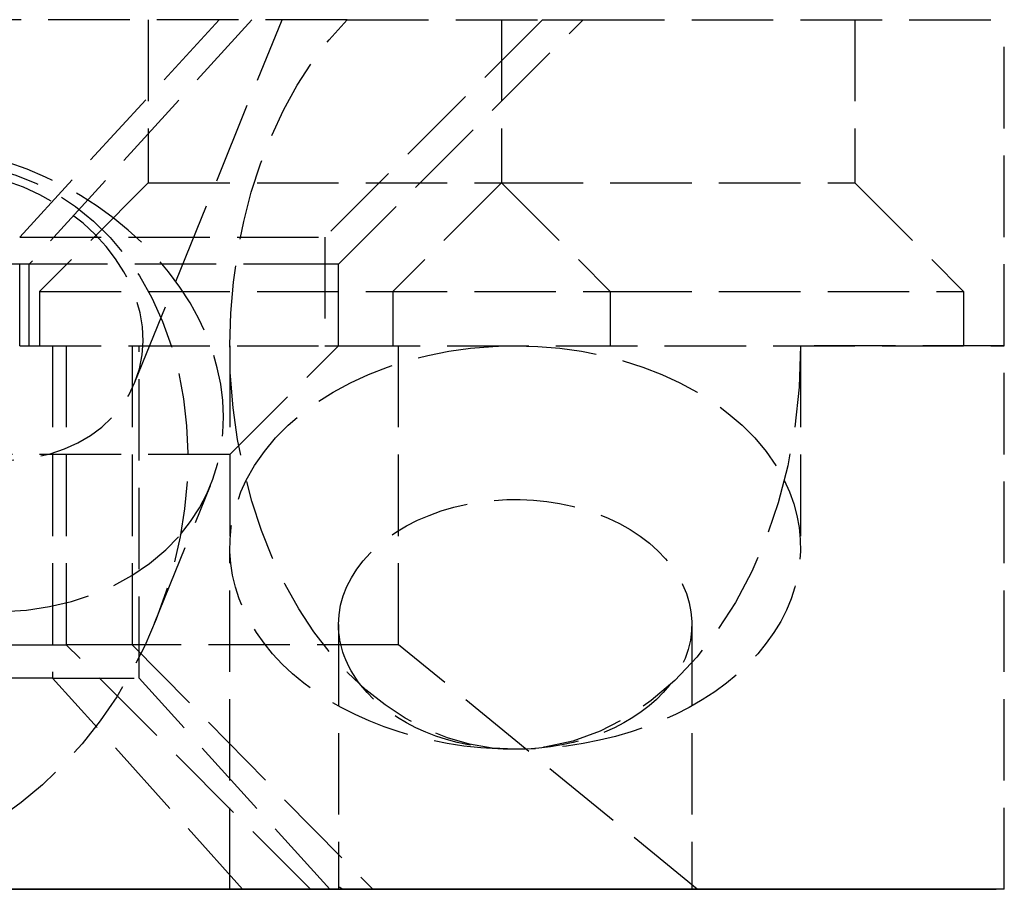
# Model space of a CAD drawing. Header units: millimetres. Extents: x -25 to 25, y -0.2 to 16.
import ezdxf

# ---------------------------------------------------------------- set-up
doc = ezdxf.new("R2010")
doc.units = ezdxf.units.MM
doc.header["$LTSCALE"] = 10
doc.linetypes.add('ALLCAD_Strich', pattern=[0.2, 0.15, -0.05])
doc.layers.add('BESCH_KONT_sich_schn_ansi_2d', color=40, linetype='Continuous')
doc.layers.add('BESCH_KONT_sich_schn_grun_2d', color=10, linetype='Continuous')

msp = doc.modelspace()

# ---------------------------------------------------------------- linework, layer by layer
at = {"layer": 'BESCH_KONT_sich_schn_ansi_2d', "linetype": 'ALLCAD_Strich'}
for p, q in [((25, 0), (-25.00000000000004, 0)), ((-12.58732918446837, 0, -150), (12.58732918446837, 0, -150)), ((10.55403159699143, 0, -34.56753949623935), (6.883064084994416, 0, -32.97883010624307)), ((6.883064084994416, 0, -32.97883010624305), (12.49999999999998, 0, -20)), ((11.15587484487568, 0, -34.81052926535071), (7.057798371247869, 0, -32.95155933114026)), ((12.75000000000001, 0, -20.40317049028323), (7.057798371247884, 0, -32.95155933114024)), ((7.489721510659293, 0, -119.6074803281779), (9.082525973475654, 0, -150)), ((10.9849248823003, 0, -119.4243044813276), (7.489721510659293, 0, -119.6074803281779)), ((8.952912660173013, 0, -143), (7.739378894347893, 0, -119.8443963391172)), ((10.99799094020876, 0, -119.6736197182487), (7.739378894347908, 0, -119.8443963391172)), ((8.587946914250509, 0, -5.631038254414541), (9.719855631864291, 0, -4.424827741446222)), ((12.48482442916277, 0, -148.0440927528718), (8.952912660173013, 0, -143)), ((8.952912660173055, 0, -143.0000000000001), (12.16255529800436, 0, -141.8948314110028)), ((9.108641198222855, 0, -4.115468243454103), (11.31883282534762, 0, -11.57695012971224)), ((9.97548179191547, 0), (10.56097716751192, 0, -1.976599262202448)), ((16.49999999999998, 0, -20.82842712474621), (10.55403159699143, 0, -34.56753949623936)), ((10.74999999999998, 0, -60.00000000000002), (10.74999999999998, 0, -63.71231060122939)), ((10.74999999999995, 0, -120), (10.74999999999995, 0, -123.7123106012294)), ((10.75, 0), (10.75, 0, -3.712310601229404)), ((10.9849248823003, 0, -119.4243044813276), (12.58732918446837, 0, -150)), ((12.23321180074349, 0, -119.608884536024), (10.99799094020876, 0, -119.6736197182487)), ((11.15587484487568, 0, -34.8105292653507), (17.25000000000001, 0, -21.37610492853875)), ((12.16255529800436, 0, -141.8948314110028), (13.37921364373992, 0, -141.4759023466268)), ((12.23321180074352, 0, -119.608884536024), (12.759440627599, 0, -129.6499287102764)), ((13.85436542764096, 0, -150), (12.48482442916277, 0, -148.0440927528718)), ((16.49999999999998, 0, -20.82842712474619), (12.49999999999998, 0, -20)), ((12.5, 0, -3.533985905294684), (12.5, 0, -5.533985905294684)), ((12.49999999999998, 0, -20), (12.5, 0, -5.533985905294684)), ((13.85436542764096, 0, -150), (12.58732918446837, 0, -150)), ((12.75000000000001, 0, -20.40317049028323), (17.25000000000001, 0, -21.37610492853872)), ((12.75000000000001, 0, -10.00000000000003), (12.75000000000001, 0, -20.40317049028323)), ((12.75000000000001, 0), (12.75000000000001, 0, -5.126524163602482)), ((12.75, 0, -5.126524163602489), (12.75, 0, -10.00000000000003)), ((12.74999999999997, 0, -65.12652416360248), (12.74999999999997, 0, -70.00000000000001)), ((12.74999999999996, 0, -125.1265241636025), (12.74999999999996, 0, -129.9736310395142)), ((12.83134035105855, 0, -131.0218571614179), (13.37921364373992, 0, -141.4759023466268)), ((13.37921364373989, 0, -141.4759023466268), (19.34785107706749, 0, -150)), ((19.34785107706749, 0, -150), (13.85436542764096, 0, -150)), ((16.49999999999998, 0, -1.39087274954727), (16.49999999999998, 0, -20.82842712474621)), ((17.25000000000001, 0, -21.37610492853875), (17.25000000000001, 0)), ((19.25, 0, -5.126524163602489), (19.25, 0, -10.00000000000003)), ((19.24999999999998, 0, -65.12652416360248), (19.24999999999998, 0, -70.00000000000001)), ((19.24999999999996, 0, -125.1265241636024), (19.24999999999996, 0, -130)), ((19.34785107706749, 0, -150), (24.99999999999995, 0, -150)), ((21.25, 0), (21.25, 0, -3.712310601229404)), ((21.24999999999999, 0, -60), (21.24999999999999, 0, -63.71231060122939)), ((21.24999999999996, 0, -120), (21.24999999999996, 0, -123.7123106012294)), ((24.99999999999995, 0, -150), (25, 0))]:
    msp.add_line(p, q, dxfattribs=at)
at = {"layer": 'BESCH_KONT_sich_schn_ansi_2d', "linetype": 'ALLCAD_Strich', "extrusion": (0, -1, 0)}
for centre, radius in [((7.499999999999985, -50.00000000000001), 5.25), ((12.5, -45.00000000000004), 3.25)]:
    msp.add_circle(centre, radius, dxfattribs=at)
at = {"layer": 'BESCH_KONT_sich_schn_ansi_2d', "linetype": 'ALLCAD_Strich', "extrusion": (0, 1, 0)}
for centre, radius in [((-7.499999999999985, -50.00000000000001), 3.25), ((-12.5, -100), 5.25), ((-12.5, -100), 3.25)]:
    msp.add_circle(centre, radius, dxfattribs=at)
for centre, radius, start, end in [((7.11e-14, -120.2500000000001), 12.25000000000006, 2.99999999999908, 177.0000000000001), ((1.42e-14, -30.00000000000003), 11.49999999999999, 203.4018390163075, 336.5981609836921), ((1.42e-14, -120), 7.5, 2.999999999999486, 176.9999999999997), ((-1.42e-14, -29.75000000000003), 7.750000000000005, 204.4000000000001, 335.5999999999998), ((-12.50000000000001, -45.00000000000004), 5.250000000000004, 340.5242570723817, 180), ((-12.49999999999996, -45.00000000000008), 5.249999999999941, 289.4757429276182, 340.5242570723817), ((-12.50000000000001, -45.00000000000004), 5.249999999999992, 180, 289.4757429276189), ((-19, -70.00000000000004), 5.25, 180, 32.85555713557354), ((-18.99999999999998, -125), 5.25, 344.149450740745, 180), ((-19.00000000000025, -124.9999999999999), 5.250000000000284, 338.4166798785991, 344.1494507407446), ((-18.99999999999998, -125), 5.25, 180, 338.4166798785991), ((-19.00000000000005, -70.00000000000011), 5.250000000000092, 32.85555713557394, 60.31916626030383), ((-19.00000000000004, -125), 3.250000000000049, 352.6694148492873, 0), ((-18.99999999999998, -125), 3.25, 0, 313.7445763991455), ((-19.00000000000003, -125), 3.250000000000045, 313.7445763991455, 352.6694148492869), ((-19.00000000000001, -70.00000000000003), 5.249999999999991, 60.31916626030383, 180)]:
    msp.add_arc(centre, radius, start, end, dxfattribs=at)
at = {"layer": 'BESCH_KONT_sich_schn_ansi_2d', "linetype": 'ALLCAD_Strich', "extrusion": (0, -1, 0)}
for centre, radius, start, end in [((1.42e-14, -29.75000000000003), 12.25000000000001, 204.4000000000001, 335.5999999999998), ((-1.42e-14, -120), 11.00000000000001, 3.000000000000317, 177.0000000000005), ((-5.68e-14, -120.25), 7.749999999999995, 3.000000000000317, 177.0000000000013), ((19, -70.00000000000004), 3.249999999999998, 117.1105994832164, 180), ((19, -70.00000000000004), 3.25, 180, 112.6198649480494), ((18.99999999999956, -69.99999999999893), 3.24999999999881, 112.6198649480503, 117.1105994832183)]:
    msp.add_arc(centre, radius, start, end, dxfattribs=at)
for centre, major_axis, ratio, start_param, end_param in [((5.527173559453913, 0, -3.46767982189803), (-5.033803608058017, 0, -1.491080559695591), 0.5735764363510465, -6.759892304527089, -0.4767069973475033), ((15.99999999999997, 0, -60.00000000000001), (2.9e-15, 0, 7.424621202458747), 0.7071067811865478, -2.696110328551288, 2.696110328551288), ((15.99999999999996, 0, -120), (2.9e-15, 0, 7.424621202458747), 0.7071067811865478, -2.69611032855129, 2.696110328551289), ((15.99999999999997, 0, -63.71231060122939), (5.25, 0), 0.7071067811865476, -1.570796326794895, 4.71238898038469), ((15.99999999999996, 0, -123.7123106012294), (5.25, 0), 0.7071067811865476, -1.570796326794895, 4.71238898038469), ((16, 0, -3.712310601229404), (-5.250000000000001, 0), 0.7071067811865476, -1.570796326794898, 1.570796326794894), ((16, 0), (2.9e-15, 0, 7.424621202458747), 0.7071067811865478, 2.411864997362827, 2.696110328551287), ((15.99999999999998, 0, -5.126524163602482), (3.25, 0), 0.7071067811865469, -0.7850855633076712, 3.141592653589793), ((16.00000000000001, 0, -5.12652416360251), (-3.25000000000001, 0), 0.7071067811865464, -2.7e-15, 0.7850855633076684), ((16, 0, 5.999999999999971), (2.9e-15, 0, 7.424621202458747), 0.7071067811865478, 2.511753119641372, 3.236975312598), ((16, 0, -5.126524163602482), (3.250000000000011, 0), 0.7071067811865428, -2.356507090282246, -0.7850855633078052), ((15.99999999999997, 0, -60.00000000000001), (2.9e-15, 0, 7.424621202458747), 0.7071067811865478, 2.696110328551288, 3.141592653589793), ((15.99999999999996, 0, -120), (2.9e-15, 0, 7.424621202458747), 0.7071067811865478, 2.696110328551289, 3.141592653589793), ((16, 0), (2.9e-15, 0, 7.424621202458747), 0.7071067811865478, 2.696110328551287, 3.141592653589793), ((16, 0, -3.712310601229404), (5.25, 0), 0.7071067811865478, -1.570796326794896, 1.570796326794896), ((15.99999999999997, 0, -60.00000000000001), (2.9e-15, 0, 7.424621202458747), 0.7071067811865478, -3.141592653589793, -2.696110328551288), ((15.99999999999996, 0, -120), (2.9e-15, 0, 7.424621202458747), 0.7071067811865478, -3.141592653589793, -2.69611032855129), ((16, 0), (2.9e-15, 0, 7.424621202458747), 0.7071067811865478, -3.141592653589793, -2.696110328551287), ((16, 0), (2.9e-15, 0, 7.424621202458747), 0.7071067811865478, -2.696110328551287, -1.570796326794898)]:
    msp.add_ellipse(centre, major_axis=major_axis, ratio=ratio, start_param=start_param, end_param=end_param, dxfattribs=at)
at = {"layer": 'BESCH_KONT_sich_schn_ansi_2d', "linetype": 'ALLCAD_Strich', "extrusion": (0, 1, 0)}
for centre, major_axis, ratio, start_param, end_param in [((5.992477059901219, 0, -5.038518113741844), (3.116164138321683, 0, 0.923049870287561), 0.5735764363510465, -5.806478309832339, 0.4767069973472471), ((16, 0, 5.499999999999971), (3.712310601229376, 0, 8.962310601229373), 0.4142135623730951, 2.260811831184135, 3.08592214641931), ((15.99999999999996, 0, -133.0577658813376), (2.34026232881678, 0, -5.251468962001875), 0.4294309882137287, 2.150514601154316, 2.450954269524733), ((15.99999999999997, 0, -65.1265241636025), (-3.249999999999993, 0), 0.7071067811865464, -0.785085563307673, -9e-16), ((15.99999999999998, 0, -65.12652416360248), (-3.250000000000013, 0), 0.7071067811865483, 0, 3.926678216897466), ((15.99999999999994, 0, -125.1265241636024), (-3.249999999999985, 0), 0.7071067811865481, -0.7850855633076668, 9.4e-15), ((15.99999999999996, 0, -125.1265241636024), (-3.25, 0), 0.7071067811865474, -9e-16, 3.926678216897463), ((16, 0, -10.00000000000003), (1.8e-15, 0, 4.596194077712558), 0.7071067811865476, -3.141592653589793, 3.141592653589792), ((15.99999999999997, 0, -70.00000000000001), (1.8e-15, 0, 4.596194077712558), 0.7071067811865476, -3.141592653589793, 3.141592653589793), ((15.99999999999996, 0, -130), (1.8e-15, 0, 4.596194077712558), 0.7071067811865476, -1.494557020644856, 4.488188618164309), ((15.99999999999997, 0, -65.1265241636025), (-3.249999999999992, 0), 0.7071067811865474, -2.356507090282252, -0.7850855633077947), ((15.99999999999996, 0, -125.1265241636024), (-3.249999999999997, 0), 0.7071067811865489, -2.356507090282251, -0.7850855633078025)]:
    msp.add_ellipse(centre, major_axis=major_axis, ratio=ratio, start_param=start_param, end_param=end_param, dxfattribs=at)
at = {"layer": 'BESCH_KONT_sich_schn_ansi_2d', "linetype": 'ALLCAD_Strich', "extrusion": (0, -0.9999999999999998, 0)}
msp.add_ellipse((8.20266868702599, 0, -12.49999999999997), major_axis=(-1.609288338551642, 0, 5.432866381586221), ratio=0.5735764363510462, start_param=-3.141592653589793, end_param=3.141592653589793, dxfattribs=at)
at = {"layer": 'BESCH_KONT_sich_schn_grun_2d', "linetype": 'ALLCAD_Strich'}
for p, q in [((12.90767078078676, 16), (-12.9076707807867, 15.99999999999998)), ((10.55403159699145, 16), (6.883064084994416, 12)), ((11.15587484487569, 16), (7.057798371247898, 11.5)), ((9.00415885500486, 9.329437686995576), (11.70984531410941, 16)), ((9.250000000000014, 16), (9.250000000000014, 13)), ((16.5, 16), (12.50000000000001, 12)), ((12.75000000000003, 11.49999999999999), (17.25000000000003, 16)), ((12.90767078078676, 16), (16.5, 16)), ((15.75000000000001, 16), (15.75000000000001, 13)), ((16.5, 16), (17.25000000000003, 16)), ((17.25000000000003, 16), (25.00000000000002, 16)), ((22.25000000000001, 16), (22.25000000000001, 13)), ((25.00000000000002, 10), (25.00000000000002, 16)), ((9.250000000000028, 12.99999999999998), (7.250000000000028, 11)), ((9.250000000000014, 12.99999999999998), (15.75000000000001, 12.99999999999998)), ((15.75000000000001, 12.99999999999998), (13.75000000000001, 11)), ((15.75000000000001, 12.99999999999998), (17.75000000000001, 11)), ((15.75000000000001, 12.99999999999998), (22.25000000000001, 12.99999999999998)), ((22.25000000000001, 12.99999999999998), (24.25000000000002, 11)), ((-6.88306408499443, 11.99999999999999), (6.88306408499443, 12)), ((6.88306408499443, 12), (12.5, 12)), ((6.88306408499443, 10), (6.883064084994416, 12)), ((12.50000000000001, 12), (12.50000000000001, 10)), ((7.057798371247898, 11.49999999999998), (-7.057798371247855, 11.49999999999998)), ((7.057798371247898, 10), (7.057798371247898, 11.5)), ((12.5, 11.49999999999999), (7.057798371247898, 11.49999999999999)), ((12.75000000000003, 11.49999999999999), (12.5, 11.49999999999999)), ((12.75000000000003, 10), (12.75000000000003, 11.49999999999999)), ((7.250000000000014, 11), (7.250000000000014, 10)), ((7.250000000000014, 11), (17.75000000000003, 11)), ((13.75000000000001, 11), (13.75000000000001, 10)), ((17.75000000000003, 11), (17.75000000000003, 10)), ((17.75000000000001, 11), (24.25000000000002, 11)), ((24.25000000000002, 11), (24.25000000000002, 10)), ((-6.88306408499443, 9.999999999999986), (6.88306408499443, 10)), ((6.88306408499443, 10), (12.5, 10)), ((7.489721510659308, 10), (7.489721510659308, 3.887143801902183)), ((7.739378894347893, 10), (7.739378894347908, 4.5)), ((8.952912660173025, 10), (8.952912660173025, 4.499999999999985)), ((9.082525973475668, 3.887143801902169), (9.082525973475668, 10)), ((10.75, 8), (12.75, 10)), ((10.75000000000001, 10.00000000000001), (10.75000000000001, 6.287689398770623)), ((12.50000000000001, 10), (12.75000000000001, 10)), ((12.75000000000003, 10), (25.00000000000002, 10)), ((13.85436542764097, 4.499999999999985), (13.85436542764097, 10)), ((21.25000000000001, 10), (21.25000000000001, 6.287689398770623)), ((25.00000000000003, 10), (21.25000000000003, 10)), ((25.00000000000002, 0), (25.00000000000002, 10)), ((10.75, 8), (4.25, 8)), ((9.365024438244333, 4.898159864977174), (10.39219799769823, 7.430539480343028)), ((10.75, 0), (10.75, 6.287689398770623)), ((12.75000000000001, 4.873475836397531), (12.75000000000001, 0)), ((19.25000000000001, 4.873475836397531), (19.25000000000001, 0)), ((-7.739378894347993, 4.500000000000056), (7.739378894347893, 4.500000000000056)), ((8.952912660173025, 4.500000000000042), (7.739378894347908, 4.500000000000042)), ((12.2332118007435, 0), (7.739378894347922, 4.5)), ((13.85436542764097, 4.5), (8.952912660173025, 4.499999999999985)), ((8.952912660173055, 4.500000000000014), (13.37921364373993, 0)), ((19.3478510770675, 0), (13.85436542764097, 4.5)), ((7.489721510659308, 3.887143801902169), (-7.489721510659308, 3.887143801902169)), ((7.489721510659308, 3.887143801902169), (9.082525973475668, 3.887143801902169)), ((10.98492488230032, 0), (7.489721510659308, 3.887143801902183)), ((12.58732918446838, 0), (9.082525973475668, 3.887143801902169)), ((25.00000000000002, 0), (-25.00000000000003, -1.42e-14))]:
    msp.add_line(p, q, dxfattribs=at)
at = {"layer": 'BESCH_KONT_sich_schn_grun_2d', "linetype": 'ALLCAD_Strich', "extrusion": (0, 0, -1)}
for centre, major_axis, ratio, start_param, end_param in [((16.00000000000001, 10), (3.3e-15, -7.424621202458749), 0.7071067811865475, -1.8e-15, 2.511753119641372), ((5.992477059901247, 10.55102385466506), (-3.011681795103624, 1.221586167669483), 0.7854191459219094, -3.141592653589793, 3.141592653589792), ((16.00000000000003, 6.287689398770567), (-5.250000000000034, 2.73e-14), 0.7071067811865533, 0.3398369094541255, 1.570796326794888), ((15.99999999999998, 6.287689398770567), (5.250000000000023, 3e-15), 0.7071067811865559, -1.57079632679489, -0.3398369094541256), ((16.00000000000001, 10), (3.3e-15, -7.424621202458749), 0.7071067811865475, -1.570796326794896, -1.7e-15), ((16.00000000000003, 6.287689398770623), (-5.250000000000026, -3e-16), 0.7071067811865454, -1.570796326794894, 0.339836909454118), ((16, 6.287689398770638), (5.250000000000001, 1.53e-14), 0.7071067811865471, -0.3398369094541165, 1.570796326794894), ((16, 4.873475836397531), (-3.249999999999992, 0), 0.7071067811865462, 0, 3.650449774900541), ((16.00000000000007, 4.873475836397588), (-3.250000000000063, -9.39e-14), 0.7071067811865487, -0.5088571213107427, 1.29e-14), ((16.00000000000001, 4.87347583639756), (-3.250000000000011, 2.384e-13), 0.7071067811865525, -2.632735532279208, -0.5088571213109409)]:
    msp.add_ellipse(centre, major_axis=major_axis, ratio=ratio, start_param=start_param, end_param=end_param, dxfattribs=at)
at = {"layer": 'BESCH_KONT_sich_schn_grun_2d', "linetype": 'ALLCAD_Strich', "extrusion": (0, 0, -0.9999999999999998)}
msp.add_ellipse((4.500000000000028, 6.871491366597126), major_axis=(2.512456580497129, 6.19417601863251), ratio=0.7854191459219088, start_param=-0.6040189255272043, end_param=3.247987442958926, dxfattribs=at)
at = {"layer": 'BESCH_KONT_sich_schn_grun_2d', "linetype": 'ALLCAD_Strich'}
for centre, major_axis, ratio, start_param, end_param in [((5.527173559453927, 9.403870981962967), (4.865024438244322, -1.973331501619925), 0.7854191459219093, -0.2556270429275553, 3.141592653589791), ((5.527173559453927, 9.403870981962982), (-4.865024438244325, 1.973331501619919), 0.7854191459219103, 0.0378666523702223, 2.885965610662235), ((15.99999999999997, -3.057765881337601), (-3.247992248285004, 3.090263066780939), 0.0369614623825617, -0.1890483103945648, 0.1113913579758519)]:
    msp.add_ellipse(centre, major_axis=major_axis, ratio=ratio, start_param=start_param, end_param=end_param, dxfattribs=at)

doc.saveas('drawing.dxf')
